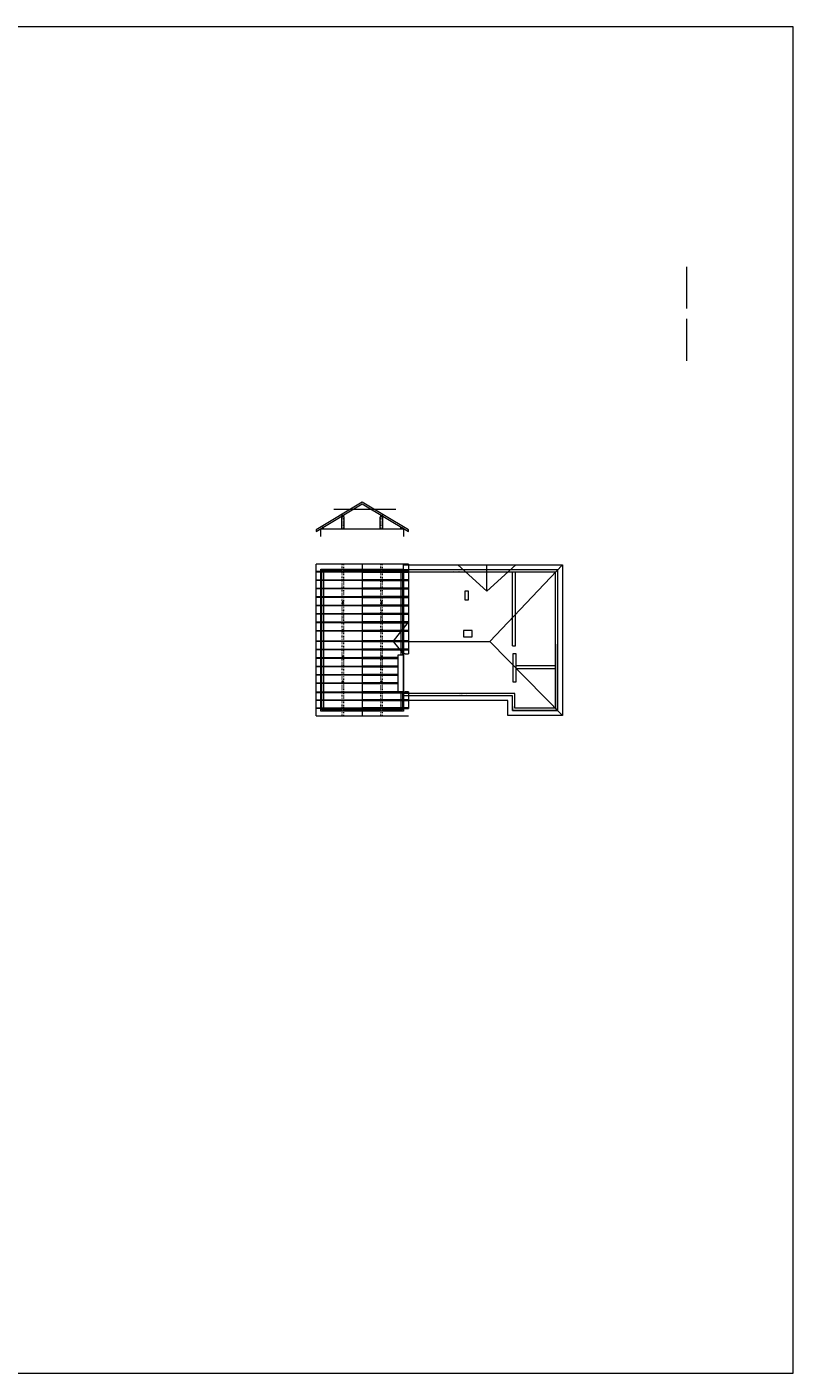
# Model space of a CAD drawing. Header units: millimetres. Extents: x 6506 to 43004, y 4581 to 25261.
# Tile 30 of 30: x 35007 to 43004, y 11215 to 25261. Entities that reach past the tile are written whole.
import ezdxf

# ---------------------------------------------------------------- set-up
doc = ezdxf.new("R2010")
doc.units = ezdxf.units.MM
doc.linetypes.add('ACAD_ISO03W100', pattern=[30, 12, -18])
for name, color, linetype, lineweight in [('A_KONST_ISTNIEJĄCE', 251, 'Continuous', 5), ('A_OPISY', 251, 'Continuous', 5), ('A_WIDOK', 251, 'Continuous', 5), ('A_WIDOK 2PLAN', 251, 'Continuous', 5)]:
    doc.layers.add(name, color=color, linetype=linetype, lineweight=lineweight)
doc.styles.get("Standard").update_dxf_attribs({"font": 'arial.ttf'})

msp = doc.modelspace()

# ---------------------------------------------------------------- linework, layer by layer
at = {"layer": 'A_KONST_ISTNIEJĄCE', "ltscale": 2}
for p, q in [((40076.3, 19574.4), (40106.3, 19574.4)), ((38297.8, 19260.9), (38312.8, 19245.9)), ((38297.8, 19245.9), (38312.8, 19260.9)), ((38700.8, 19260.9), (38715.8, 19245.9)), ((38700.8, 19245.9), (38715.8, 19260.9)), ((38297.8, 18966.9), (38312.8, 18951.9)), ((38297.8, 18951.9), (38312.8, 18966.9)), ((38700.8, 18966.9), (38715.8, 18951.9)), ((38700.8, 18951.9), (38715.8, 18966.9)), ((38297.8, 18691.9), (38312.8, 18676.9)), ((38297.8, 18676.9), (38312.8, 18691.9)), ((38700.8, 18691.9), (38715.8, 18676.9)), ((38700.8, 18676.9), (38715.8, 18691.9)), ((38297.8, 18434.9), (38312.8, 18419.9)), ((38297.8, 18419.9), (38312.8, 18434.9)), ((38700.8, 18434.9), (38715.8, 18419.9)), ((38700.8, 18419.9), (38715.8, 18434.9))]:
    msp.add_line(p, q, dxfattribs=at)
for points in [[(6506.4, 11214.7), (43004.2, 11214.7), (43004.2, 25260.9), (6506.4, 25260.9)], [(38988.3, 20014.5), (38506.8, 20303.4), (38025.3, 20014.5), (38025.3, 19995.9), (38506.8, 20284.8), (38988.3, 19995.9)], [(38312.8, 20150.4), (38297.8, 20150.4), (38297.8, 20165.4), (38312.8, 20165.4)], [(38715.8, 20150.4), (38700.8, 20150.4), (38700.8, 20165.4), (38715.8, 20165.4)], [(38087.8, 20024.4), (38102.8, 20024.4), (38102.8, 20039.4), (38087.8, 20039.4)], [(38925.8, 20024.4), (38910.8, 20024.4), (38910.8, 20039.4), (38925.8, 20039.4)], [(38297.8, 19245.9), (38312.8, 19245.9), (38312.8, 19260.9), (38297.8, 19260.9)], [(38700.8, 19245.9), (38715.8, 19245.9), (38715.8, 19260.9), (38700.8, 19260.9)], [(38297.8, 18951.9), (38312.8, 18951.9), (38312.8, 18966.9), (38297.8, 18966.9)], [(38700.8, 18951.9), (38715.8, 18951.9), (38715.8, 18966.9), (38700.8, 18966.9)], [(38297.8, 18676.9), (38312.8, 18676.9), (38312.8, 18691.9), (38297.8, 18691.9)], [(38700.8, 18676.9), (38715.8, 18676.9), (38715.8, 18691.9), (38700.8, 18691.9)], [(38297.8, 18419.9), (38312.8, 18419.9), (38312.8, 18434.9), (38297.8, 18434.9)], [(38700.8, 18419.9), (38715.8, 18419.9), (38715.8, 18434.9), (38700.8, 18434.9)]]:
    msp.add_lwpolyline(points, close=True, dxfattribs=at)
for points in [[(38292.8, 20024.4), (38292.8, 20150.4), (38305.3, 20150.4)], [(38317.8, 20024.4), (38317.8, 20150.4), (38305.3, 20150.4)], [(38695.8, 20024.4), (38695.8, 20150.4), (38708.3, 20150.4)], [(38720.8, 20024.4), (38720.8, 20150.4), (38708.3, 20150.4)], [(38075.3, 19943.4), (38075.3, 20024.4), (38938.3, 20024.4), (38938.3, 19943.4)]]:
    msp.add_lwpolyline(points, dxfattribs=at)
at = {"layer": 'A_KONST_ISTNIEJĄCE', "linetype": 'ACAD_ISO03W100', "ltscale": 0.5}
for points in [[(38297.8, 20024.4), (38297.8, 20150.4), (38312.8, 20150.4), (38312.8, 20024.4)], [(38700.8, 20024.4), (38700.8, 20150.4), (38715.8, 20150.4), (38715.8, 20024.4)]]:
    msp.add_lwpolyline(points, dxfattribs=at)
at = {"layer": 'A_WIDOK', "ltscale": 2}
for p, q in [((41892, 22758.8), (41892, 22322)), ((41892, 22214.6), (41892, 21777.9)), ((38210.1, 20229.9), (38857.1, 20229.9)), ((38988.3, 19654.4), (38025.3, 19654.4)), ((38025.3, 18072.4), (38025.3, 19654.4)), ((38506.8, 19654.4), (38506.8, 18072.4)), ((38988.3, 19654.4), (38988.3, 18718.2)), ((39808.3, 19373.9), (39506.3, 19649.4)), ((39808.3, 19373.9), (40110.3, 19649.4)), ((39808.3, 19373.9), (39808.3, 19649.4)), ((39838.3, 18848.9), (40596.3, 19649.4)), ((38828.9, 18848.9), (38988.3, 19048.4)), ((38828.9, 18848.9), (39838.3, 18848.9)), ((38828.9, 18848.9), (38933.3, 18718.2)), ((39838.3, 18848.9), (40596.3, 18077.4)), ((38954.3, 18718.2), (38933.3, 18718.2)), ((38933.3, 18718.2), (38933.3, 18709.7)), ((38954.3, 18718.2), (38988.3, 18718.2)), ((38938.3, 18321.7), (38988.3, 18321.7)), ((38990.3, 18321.7), (38990.3, 18147.4)), ((38025.3, 18072.4), (38988.3, 18072.4))]:
    msp.add_line(p, q, dxfattribs=at)
for points in [[(38506.8, 19580.4), (38506.8, 19572.4), (38025.3, 19572.4), (38025.3, 19580.4)], [(38086.8, 19592.9), (38101.8, 19592.9), (38101.8, 18134.9), (38086.8, 18134.9)], [(38506.8, 19580.4), (38506.8, 19572.4), (38988.3, 19572.4), (38988.3, 19580.4)], [(40596.3, 18281.4), (40596.3, 18077.4), (40026.3, 18077.4), (40026.3, 18231.4), (38938.3, 18231.4), (38938.3, 19649.4), (40596.3, 19649.4)], [(38506.8, 19492.4), (38506.8, 19484.4), (38025.3, 19484.4), (38025.3, 19492.4)], [(38506.8, 19404.4), (38506.8, 19396.4), (38025.3, 19396.4), (38025.3, 19404.4)], [(38506.8, 19492.4), (38506.8, 19484.4), (38988.3, 19484.4), (38988.3, 19492.4)], [(38506.8, 19404.4), (38506.8, 19396.4), (38988.3, 19396.4), (38988.3, 19404.4)], [(38506.8, 19316.4), (38506.8, 19308.4), (38025.3, 19308.4), (38025.3, 19316.4)], [(38506.8, 19316.4), (38506.8, 19308.4), (38988.3, 19308.4), (38988.3, 19316.4)], [(38506.8, 19228.4), (38506.8, 19220.4), (38025.3, 19220.4), (38025.3, 19228.4)], [(38506.8, 19140.4), (38506.8, 19132.4), (38025.3, 19132.4), (38025.3, 19140.4)], [(38506.8, 19228.4), (38506.8, 19220.4), (38988.3, 19220.4), (38988.3, 19228.4)], [(38506.8, 19140.4), (38506.8, 19132.4), (38988.3, 19132.4), (38988.3, 19140.4)], [(38506.8, 19052.4), (38506.8, 19044.4), (38025.3, 19044.4), (38025.3, 19052.4)], [(38506.8, 18964.4), (38506.8, 18956.4), (38025.3, 18956.4), (38025.3, 18964.4)], [(38506.8, 19052.4), (38506.8, 19044.4), (38988.3, 19044.4), (38988.3, 19052.4)], [(38506.8, 18964.4), (38506.8, 18956.4), (38988.3, 18956.4), (38988.3, 18964.4)], [(38508.8, 18856.5), (38508.8, 18848.5), (38027.3, 18848.5), (38027.3, 18856.5)], [(38508.8, 18856.5), (38508.8, 18848.5), (38990.3, 18848.5), (38990.3, 18856.5)], [(38508.8, 18768.5), (38508.8, 18760.5), (38027.3, 18760.5), (38027.3, 18768.5)], [(38508.8, 18768.5), (38508.8, 18760.5), (38990.3, 18760.5), (38990.3, 18768.5)], [(38880.3, 18709.7), (38938.3, 18709.7), (38938.3, 18321.7), (38880.3, 18321.7)], [(38508.8, 18680.5), (38508.8, 18672.5), (38027.3, 18672.5), (38027.3, 18680.5)], [(38508.8, 18592.5), (38508.8, 18584.5), (38027.3, 18584.5), (38027.3, 18592.5)], [(38508.8, 18504.5), (38508.8, 18496.5), (38027.3, 18496.5), (38027.3, 18504.5)], [(38508.8, 18416.5), (38508.8, 18408.5), (38027.3, 18408.5), (38027.3, 18416.5)], [(38508.8, 18321.7), (38508.8, 18313.7), (38027.3, 18313.7), (38027.3, 18321.7)], [(38506.8, 18155.4), (38506.8, 18147.4), (38025.3, 18147.4), (38025.3, 18155.4)], [(38508.8, 18240.5), (38508.8, 18232.5), (38027.3, 18232.5), (38027.3, 18240.5)], [(38506.8, 18155.4), (38506.8, 18147.4), (38988.3, 18147.4), (38988.3, 18155.4)], [(38508.8, 18240.5), (38508.8, 18232.5), (38990.3, 18232.5), (38990.3, 18240.5)]]:
    msp.add_lwpolyline(points, close=True, dxfattribs=at)
at = {"layer": 'A_WIDOK', "linetype": 'ACAD_ISO03W100', "ltscale": 0.5}
for points in [[(38297.8, 18072.4), (38297.8, 19654.4), (38312.8, 19654.4), (38312.8, 18072.4)], [(38700.8, 18072.4), (38700.8, 19654.4), (38715.8, 19654.4), (38715.8, 18072.4)]]:
    msp.add_lwpolyline(points, close=True, dxfattribs=at)
at = {"layer": 'A_WIDOK', "ltscale": 2}
for points in [[(38911.8, 18709.7), (38911.8, 19592.9), (38926.8, 19592.9), (38926.8, 18709.7)], [(38882.3, 18680.5), (38508.8, 18680.5), (38508.8, 18672.5), (38882.3, 18672.5)], [(38882.3, 18592.5), (38508.8, 18592.5), (38508.8, 18584.5), (38882.3, 18584.5)], [(38882.3, 18504.5), (38508.8, 18504.5), (38508.8, 18496.5), (38882.3, 18496.5)], [(38882.3, 18416.5), (38508.8, 18416.5), (38508.8, 18408.5), (38882.3, 18408.5)], [(38896.3, 18321.7), (38508.8, 18321.7), (38508.8, 18313.7), (38990.3, 18313.7), (38990.3, 18321.7), (38954.3, 18321.7)], [(38926.8, 18321.7), (38926.8, 18134.9), (38911.8, 18134.9), (38911.8, 18321.7)]]:
    msp.add_lwpolyline(points, dxfattribs=at)
at = {"layer": 'A_WIDOK 2PLAN', "ltscale": 2}
for p, q in [((38292.8, 19592.9), (38292.8, 19580.4)), ((38292.8, 19580.4), (38317.8, 19580.4)), ((38317.8, 19580.4), (38317.8, 19592.9)), ((38695.8, 19592.9), (38695.8, 19580.4)), ((38695.8, 19580.4), (38720.8, 19580.4)), ((38720.8, 19580.4), (38720.8, 19592.9)), ((40076.3, 18801.7), (40076.3, 19574.4)), ((40106.3, 18801.7), (40106.3, 19574.4)), ((40076.3, 18801.7), (40106.3, 18801.7)), ((40115.3, 18597.4), (40521.3, 18597.4)), ((40115.3, 18567.4), (40521.3, 18567.4)), ((38292.8, 18134.9), (38292.8, 18147.4)), ((38292.8, 18147.4), (38317.8, 18147.4)), ((38317.8, 18147.4), (38317.8, 18134.9)), ((38695.8, 18134.9), (38695.8, 18147.4)), ((38695.8, 18147.4), (38700.8, 18147.4)), ((38700.8, 18147.4), (38720.8, 18147.4)), ((38720.8, 18147.4), (38720.8, 18134.9))]:
    msp.add_line(p, q, dxfattribs=at)
for points in [[(38075.3, 19604.4), (38938.3, 19604.4), (38938.3, 18122.4), (38075.3, 18122.4)], [(40521.3, 18281.4), (40521.3, 18152.4), (40101.3, 18152.4), (40101.3, 18306.4), (38938.3, 18306.4), (38938.3, 19574.4), (40521.3, 19574.4)], [(40546.3, 18281.4), (40546.3, 18127.4), (40076.3, 18127.4), (40076.3, 18281.4), (38940.3, 18281.4), (38940.3, 19599.4), (40546.3, 19599.4)], [(39615.3, 19281.9), (39615.3, 19373.9), (39577.3, 19373.9), (39577.3, 19281.9)], [(39564.3, 18896.9), (39655.3, 18896.9), (39655.3, 18961.9), (39564.3, 18961.9)], [(40077.3, 18426.4), (40115.3, 18426.4), (40115.3, 18719.4), (40077.3, 18719.4)]]:
    msp.add_lwpolyline(points, close=True, dxfattribs=at)
for points in [[(38292.8, 18134.9), (38086.8, 18134.9), (38086.8, 19592.9), (38292.8, 19592.9)], [(38317.8, 19592.9), (38695.8, 19592.9)], [(38720.8, 19592.9), (38926.8, 19592.9), (38926.8, 18709.7)], [(40076.3, 18170.4), (40076.3, 18127.4), (40546.3, 18127.4), (40546.3, 18821.4)], [(38926.8, 18321.7), (38926.8, 18134.9), (38720.8, 18134.9)], [(38695.8, 18134.9), (38317.8, 18134.9)]]:
    msp.add_lwpolyline(points, dxfattribs=at)

# ---------------------------------------------------------------- texts
at = {"layer": 'A_OPISY', "char_height": 10, "attachment_point": 1}
for insert in [(39454, 19583.5), (39519.8, 18306.4)]:
    msp.add_mtext_dynamic_manual_height_columns('słupy co 250cm', width=254.354, gutter_width=0, heights=[12.8], dxfattribs=dict(at, insert=insert))
at = {"layer": 'A_OPISY', "transparency": 33554559, "char_height": 8, "attachment_point": 5, "rotation": 90.4248}
for insert in [(38305.7, 19119.6), (38709.7, 19119.6)]:
    msp.add_mtext_dynamic_manual_height_columns('h.spodu belki=126cm', width=138, gutter_width=12.5, heights=[0], dxfattribs=dict(at, insert=insert))

doc.saveas('drawing.dxf')
